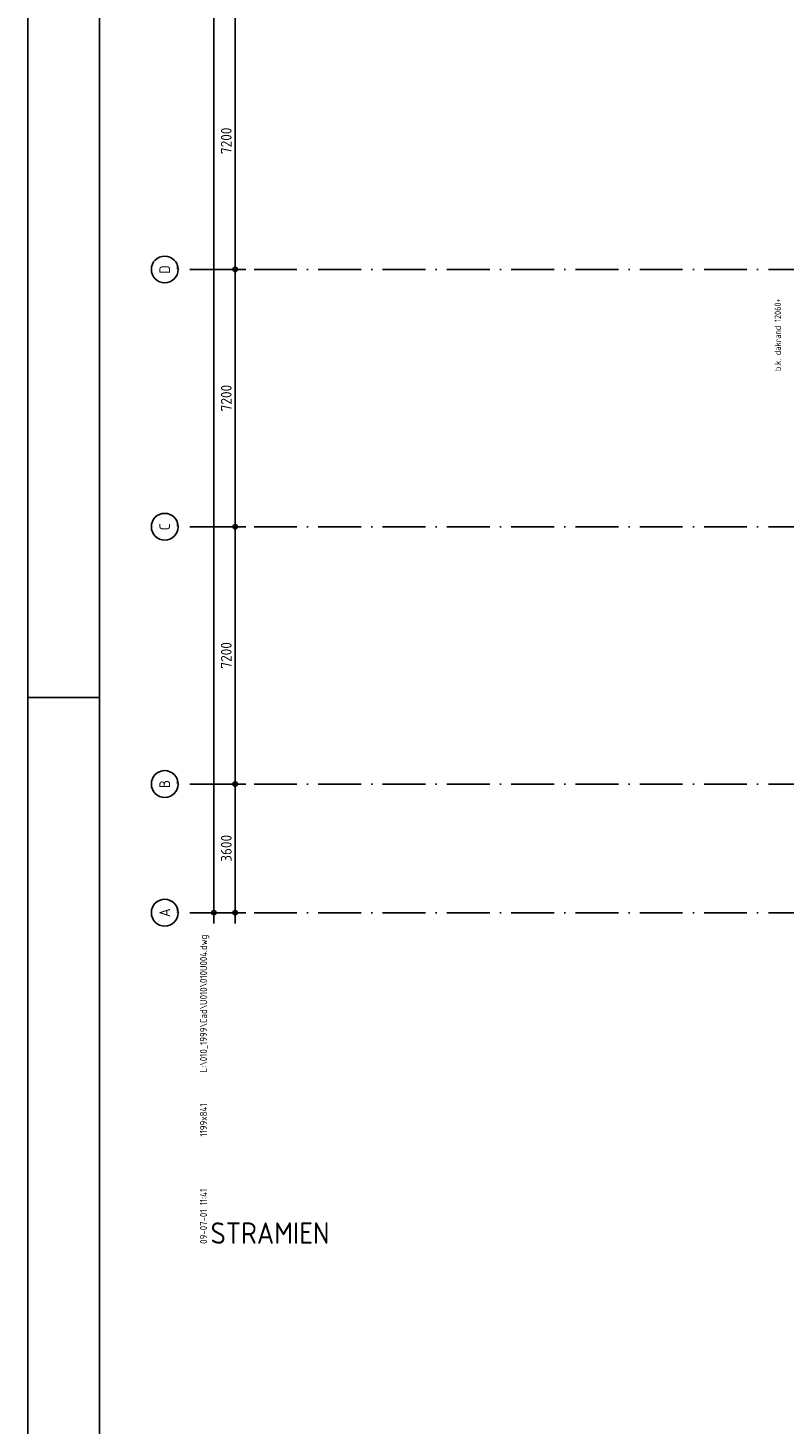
# Model space of a CAD drawing. Extents: x -9573 to 237800, y 0 to 168200.
# Tile 2 of 35: x -9573 to 11600, y 39070 to 78140. Entities that reach past the tile are written whole.
import ezdxf
from ezdxf.enums import TextEntityAlignment as Align

# ---------------------------------------------------------------- set-up
doc = ezdxf.new("R2010")
doc.units = 0
doc.header["$LTSCALE"] = 200
doc.linetypes.add('DASHDOT', pattern=[9, 6, -1.5, 0, -1.5])
doc.linetypes.add('HIDDEN', pattern=[2, 1, -1])
doc.layers.get('0').update_dxf_attribs({"linetype": 'CONTINUOUS'})
doc.layers.get('DEFPOINTS').update_dxf_attribs({"linetype": 'CONTINUOUS'})
for name, color, linetype in [('00KAD025', 2, 'CONTINUOUS'), ('00KAD070', 5, 'CONTINUOUS'), ('AL$1----_TEKST', 7, 'CONTINUOUS'), ('AL$2----_PLOTINFO', 7, 'CONTINUOUS'), ('AL$2A---_KADER', 7, 'CONTINUOUS'), ('AL$7----_STRAMIEN', 1, 'DASHDOT'), ('ALN-----_BLOCKNAAM', 2, 'CONTINUOUS'), ('MV-STRAMIEN', 7, 'CONTINUOUS')]:
    doc.layers.add(name, color=color, linetype=linetype)
doc.styles.get("Standard").update_dxf_attribs({"font": 'ISOCP'})
doc.dimstyles.new('030STIP100UIT', dxfattribs={"dimscale": 100, "dimtxt": 3, "dimasz": 2, "dimexe": 2, "dimexo": 3, "dimgap": 1, "dimtad": 1, "dimdec": 4, "dimrnd": 1, "dimtxsty": 'STANDARD', "dimblk": 'MSTR3', "dimcen": 3, "dimdle": 1.25, "dimse1": 1, "dimse2": 1, "dimclrd": 7, "dimclre": 1, "dimazin": 3, "dimtfac": 0.75, "dimtdec": 4, "dimtix": 1, "dimtmove": 0, "dimatfit": 3, "dimtvp": 1.5, "dimtolj": 1, "dimtzin": 0})

# ---------------------------------------------------------------- blocks, each defined once
blk = doc.blocks.new('BLADINFO')
at = {"layer": 'AL$2----_PLOTINFO', "linetype": 'CONTINUOUS'}
for tag, p in [('TEKENING', (9, 48)), ('AFMETING', (9, 30)), ('PLOTDATUM', (9, 0))]:
    blk.add_attdef(tag, p, '', height=2, rotation=90, dxfattribs=at)
at = {"layer": 'AL$2----_PLOTINFO', "linetype": 'CONTINUOUS', "flags": 1}
for tag, p in [('TEKENINGSERIE', (27, 7)), ('ONDERWERP', (35, 7)), ('BLADNUMMER', (39, 7)), ('SCHAAL', (23, 7)), ('BLADID', (31, 7))]:
    blk.add_attdef(tag, p, '', height=2, rotation=90, dxfattribs=at)
blk = doc.blocks.new('MSTR3')
at = {"color": 0, "linetype": 'CONTINUOUS'}
for p, q in [((-1, 0), (0, 0)), ((0, 1.5), (0, 0)), ((0, 0), (0, -1.5)), ((0, 0), (1.5, 0))]:
    blk.add_line(p, q, dxfattribs=at)
blk.add_circle((0, 0), 0.3, dxfattribs=at)
blk = doc.blocks.new('*D62')
at = {"layer": 'DEFPOINTS', "color": 0}
for p in [(-5367, 119381), (-4367, 119381), (11165, 53381)]:
    blk.add_point(p, dxfattribs=at)
at = {"layer": 'MV-STRAMIEN', "color": 7}
blk.add_line((-4367, 53581), (-4367, 119181), dxfattribs=at)
at = {"layer": 'MV-STRAMIEN', "color": 7, "xscale": 200, "yscale": 200, "zscale": 200}
for p, rotation in [((-4367, 119381), 90), ((-4367, 53381), 270)]:
    blk.add_blockref('MSTR3', p, dxfattribs=dict(at, rotation=rotation))
at = {"layer": 'MV-STRAMIEN', "color": 0, "insert": (-4617, 86381), "char_height": 300, "attachment_point": 5, "rotation": 90}
blk.add_mtext('\\A1;66000', dxfattribs=at)
blk = doc.blocks.new('*D73')
at = {"color": 7, "linetype": 'BYBLOCK'}
blk.add_line((-3770, 71581), (-3770, 78381), dxfattribs=at)
at = {"layer": 'DEFPOINTS', "color": 0, "linetype": 'BYBLOCK'}
for p in [(-3770, 78581), (-775, 78581), (-775, 71381)]:
    blk.add_point(p, dxfattribs=at)
at = {"color": 7, "linetype": 'BYBLOCK', "xscale": 200, "yscale": 200, "zscale": 200}
for p, rotation in [((-3770, 78581), 90), ((-3770, 71381), 270)]:
    blk.add_blockref('MSTR3', p, dxfattribs=dict(at, rotation=rotation))
at = {"color": 0, "linetype": 'BYBLOCK', "insert": (-4020, 74981), "char_height": 300, "attachment_point": 5, "rotation": 90}
blk.add_mtext('\\A1;7200', dxfattribs=at)
blk = doc.blocks.new('*D74')
at = {"color": 7, "linetype": 'BYBLOCK'}
blk.add_line((-3770, 64381), (-3770, 71181), dxfattribs=at)
at = {"layer": 'DEFPOINTS', "color": 0, "linetype": 'BYBLOCK'}
for p in [(-3770, 71381), (-775, 71381), (-775, 64181)]:
    blk.add_point(p, dxfattribs=at)
at = {"color": 7, "linetype": 'BYBLOCK', "xscale": 200, "yscale": 200, "zscale": 200}
for p, rotation in [((-3770, 71381), 90), ((-3770, 64181), 270)]:
    blk.add_blockref('MSTR3', p, dxfattribs=dict(at, rotation=rotation))
at = {"color": 0, "linetype": 'BYBLOCK', "insert": (-4020, 67781), "char_height": 300, "attachment_point": 5, "rotation": 90}
blk.add_mtext('\\A1;7200', dxfattribs=at)
blk = doc.blocks.new('*D75')
at = {"color": 7, "linetype": 'BYBLOCK'}
blk.add_line((-3770, 57181), (-3770, 63981), dxfattribs=at)
at = {"layer": 'DEFPOINTS', "color": 0, "linetype": 'BYBLOCK'}
for p in [(-3770, 64181), (-775, 64181), (-775, 56981)]:
    blk.add_point(p, dxfattribs=at)
at = {"color": 7, "linetype": 'BYBLOCK', "xscale": 200, "yscale": 200, "zscale": 200}
for p, rotation in [((-3770, 64181), 90), ((-3770, 56981), 270)]:
    blk.add_blockref('MSTR3', p, dxfattribs=dict(at, rotation=rotation))
at = {"color": 0, "linetype": 'BYBLOCK', "insert": (-4020, 60581), "char_height": 300, "attachment_point": 5, "rotation": 90}
blk.add_mtext('\\A1;7200', dxfattribs=at)
blk = doc.blocks.new('*D76')
at = {"color": 7, "linetype": 'BYBLOCK'}
blk.add_line((-3770, 56781), (-3770, 53581), dxfattribs=at)
at = {"layer": 'DEFPOINTS', "color": 0, "linetype": 'BYBLOCK'}
for p in [(-775, 56981), (-3770, 53381), (-775, 53381)]:
    blk.add_point(p, dxfattribs=at)
at = {"color": 7, "linetype": 'BYBLOCK', "xscale": 200, "yscale": 200, "zscale": 200}
for p, rotation in [((-3770, 56981), 90), ((-3770, 53381), 270)]:
    blk.add_blockref('MSTR3', p, dxfattribs=dict(at, rotation=rotation))
at = {"color": 0, "linetype": 'BYBLOCK', "insert": (-4020, 55181), "char_height": 300, "attachment_point": 5, "rotation": 90}
blk.add_mtext('\\A1;3600', dxfattribs=at)
blk = doc.blocks.new('1010')
at = {"layer": 'AL$7----_STRAMIEN', "color": 7, "linetype": 'CONTINUOUS'}
blk.add_circle((0, 750), 750, dxfattribs=at)
at = {"layer": 'ALN-----_BLOCKNAAM', "linetype": 'CONTINUOUS'}
blk.add_text('1010', height=100, dxfattribs=at).set_placement((0, 0))

msp = doc.modelspace()

# ---------------------------------------------------------------- linework, layer by layer
at = {"layer": '00KAD025', "linetype": 'CONTINUOUS'}
for p, q in [((-9573.16213, 168200), (-9573.16213, 0)), ((-9573.16213, 59400), (-7573.16213, 59400))]:
    msp.add_line(p, q, dxfattribs=at)
at = {"layer": '00KAD070', "linetype": 'CONTINUOUS'}
msp.add_line((-7573.16213, 166200), (-7573.16213, 2000), dxfattribs=at)
at = {"layer": 'AL$7----_STRAMIEN', "color": 1}
for p, q in [((32160.12166, 71380.58036), (-5367.20421, 71380.58036)), ((32160.12166, 64180.58036), (-5367.20421, 64180.58036)), ((32160.12166, 56980.58036), (-5367.20421, 56980.58036)), ((32160.12166, 53380.58036), (-5367.20421, 53380.58036))]:
    msp.add_line(p, q, dxfattribs=at)

# ---------------------------------------------------------------- block references
at = {"layer": 'AL$2A---_KADER', "color": 1, "linetype": 'HIDDEN', "xscale": 100, "yscale": 100, "zscale": 100}
msp.add_blockref('BLADINFO', (-5457.55495, 44114.31957), dxfattribs=at).add_auto_attribs({'PLOTDATUM': '09-07-01 11:41', 'TEKENING': 'L:\\010_1999\\Cad\\U010\\010U004.dwg', 'AFMETING': '1199x841'})
at = {"layer": 'AL$7----_STRAMIEN'}
ref = msp.add_blockref('1010', (-5367.20421, 71380.58036), dxfattribs=dict(at, xscale=0.5, yscale=0.5, zscale=0.5, rotation=90))
ref.add_attrib('STR-NAAM', 'D', dxfattribs={"color": 3, "linetype": 'CONTINUOUS', "height": 300, "rotation": 90}).set_placement((-5742.20421, 71380.58036), align=Align.MIDDLE)
ref = msp.add_blockref('1010', (-5367.20421, 64180.58036), dxfattribs=dict(at, xscale=0.5, yscale=0.5, zscale=0.5, rotation=90))
ref.add_attrib('STR-NAAM', 'C', dxfattribs={"color": 3, "linetype": 'CONTINUOUS', "height": 300, "rotation": 90}).set_placement((-5742.20421, 64180.58036), align=Align.MIDDLE)
ref = msp.add_blockref('1010', (-5367.20421, 56980.58036), dxfattribs=dict(at, xscale=0.5, yscale=0.5, zscale=0.5, rotation=90))
ref.add_attrib('STR-NAAM', 'B', dxfattribs={"color": 3, "linetype": 'CONTINUOUS', "height": 300, "rotation": 90}).set_placement((-5742.20421, 56980.58036), align=Align.MIDDLE)
ref = msp.add_blockref('1010', (-5367.20421, 53380.58036), dxfattribs=dict(at, xscale=0.5, yscale=0.5, zscale=0.5, rotation=90))
ref.add_attrib('STR-NAAM', 'A', dxfattribs={"color": 3, "linetype": 'CONTINUOUS', "height": 300, "rotation": 90}).set_placement((-5742.20421, 53380.58036), align=Align.MIDDLE)

# ---------------------------------------------------------------- texts
at = {"layer": 'AL$1----_TEKST', "color": 4, "insert": (11333.4639, 68536.79085), "char_height": 180, "width": 4831.75, "attachment_point": 1, "rotation": 90}
msp.add_mtext('b.k. dakrand 12060+', dxfattribs=at)
at = {"layer": 'ALN-----_BLOCKNAAM', "linetype": 'CONTINUOUS'}
msp.add_text('STRAMIEN', height=600, dxfattribs=at).set_placement((-4457.55495, 44114.49596))

# ---------------------------------------------------------------- dimensions: what is measured, and where the dimension line sits
at = {"layer": 'MV-STRAMIEN', "color": 7}
for base, p1, p2, picture, middle in [((-4367.204211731, 119380.5803562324), (11164.5133139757, 53380.5803561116), (-5367.204211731, 119380.5803562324), '*D62', (-4617.2042117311, 86380.580356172)), ((-3769.87834, 78580.58036), (-775.30331, 71380.58036), (-775.30331, 78580.58036), '*D73', (-4019.90787, 74980.58036)), ((-3769.87834, 71380.58036), (-775.30331, 64180.58036), (-775.30331, 71380.58036), '*D74', (-4019.90787, 67780.58036)), ((-3769.87834, 64180.58036), (-775.30331, 56980.58036), (-775.30331, 64180.58036), '*D75', (-4019.90787, 60580.58036)), ((-3769.87834, 53380.58036), (-775.30331, 56980.58036), (-775.30331, 53380.58036), '*D76', (-4019.87834, 55180.58036))]:
    dim = msp.add_linear_dim(base=base, p1=p1, p2=p2, angle=90, dimstyle='030STIP100UIT', dxfattribs=at)
    dim.commit()
    dim.dimension.update_dxf_attribs({"geometry": picture, "text_midpoint": middle})

doc.saveas('drawing.dxf')
